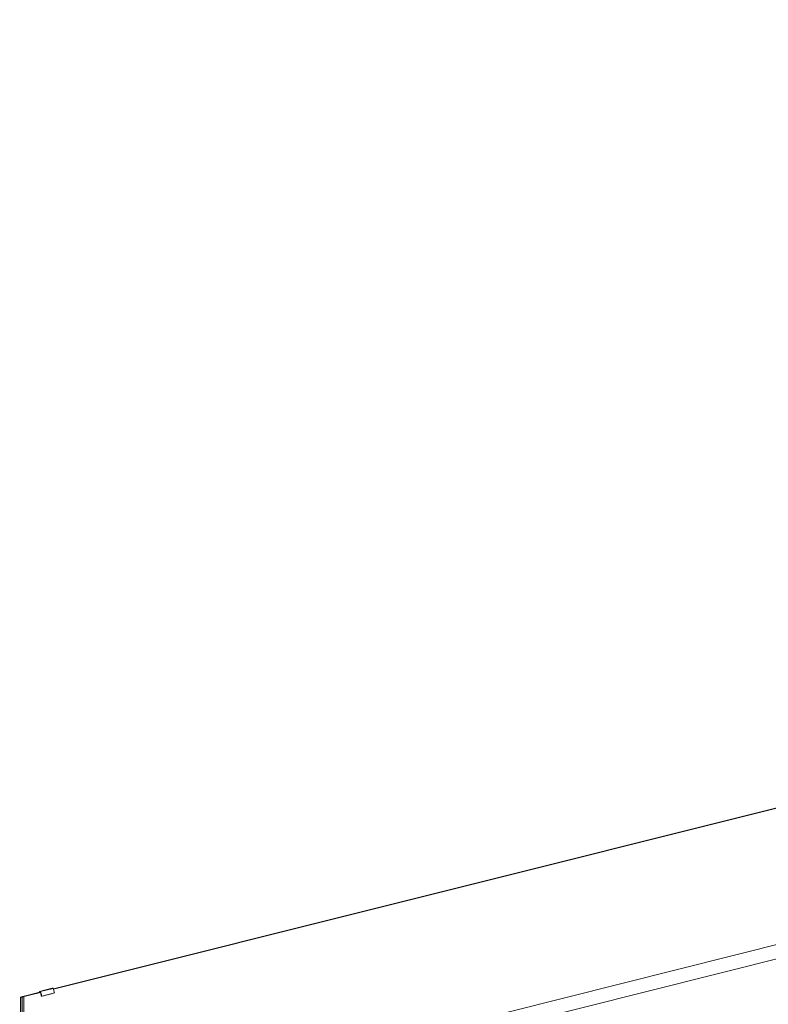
# Model space of a CAD drawing. Header units: millimetres. Extents: x 7522813 to 7573737, y -9734 to 10800.
# Tile 11 of 71: x 7524875 to 7528841, y 1161 to 6373. Entities that reach past the tile are written whole.
import ezdxf

# ---------------------------------------------------------------- set-up
doc = ezdxf.new("R2010")
doc.units = ezdxf.units.MM
doc.header["$MEASUREMENT"] = 0
doc.layers.add('Nowe_260-A Balustrady', color=7, linetype='Continuous')
doc.layers.add('Nowe_280-A Dachy Powłoki', color=7, linetype='Continuous')
doc.layers.add('Nowe_260-A Balustrady_Nr_pióra__11', color=7, linetype='Continuous', lineweight=13)
doc.layers.add('Nowe_260-A Balustrady_Nr_pióra__91', color=7, linetype='Continuous', lineweight=13)
doc.layers.add('Nowe_260-A Balustrady_Nr_pióra__81', color=7, linetype='Continuous', lineweight=13, true_color=0x6a6a6a)
doc.layers.add('Nowe_280-A Dachy Powłoki_Nr_pióra__61', color=7, linetype='Continuous', lineweight=13, true_color=0x6a6a6a)

# ---------------------------------------------------------------- blocks, each defined once
blk = doc.blocks.new('ElemPrzekroju_10', base_point=(6982742.1, 0))
at = {"layer": 'Nowe_260-A Balustrady_Nr_pióra__11', "color": 7, "linetype": 'Continuous', "lineweight": 13}
blk.add_line((7524874.6, 472.5), (7545705.1, 5688.5), dxfattribs=at)
blk = doc.blocks.new('ElemPrzekroju_17', base_point=(6982742.1, 0))
at = {"layer": 'Nowe_260-A Balustrady_Nr_pióra__81', "linetype": 'Continuous', "lineweight": 0, "true_color": 0x1a1a1a}
for points in [[(7524886.7, 1199.7), (7524889.9, 1199.7), (7524894.9, 1200.9), (7524891.6, 1200.9)], [(7524887.4, 1198.5), (7524879.3, 1198.5), (7524879.3, 475.7), (7524887.4, 475.7)], [(7524879.3, 398.5), (7524880.2, 398.5), (7524880.2, 399.7), (7524887.4, 401.5), (7524887.4, 419.9), (7524886.7, 419.9), (7524880.1, 447.2), (7524880.1, 419.9), (7524879.3, 419.9)]]:
    blk.add_hatch(color=250, dxfattribs=at).paths.add_polyline_path(points)
at = {"layer": 'Nowe_260-A Balustrady_Nr_pióra__11', "color": 7, "linetype": 'Continuous', "lineweight": 13}
for p, q in [((7524889.2, 1200.9), (7524879.3, 1198.5)), ((7524887.4, 1198.5), (7524897.3, 1200.9)), ((7524891.6, 1200.9), (7524889.2, 1200.9)), ((7524894.9, 1200.9), (7524891.6, 1200.9)), ((7524897.3, 1200.9), (7524894.9, 1200.9)), ((7524897.3, 478), (7524897.3, 1200.9)), ((7524879.3, 1198.5), (7524887.4, 1198.5)), ((7524879.3, 475.7), (7524879.3, 1198.5)), ((7524887.4, 401.5), (7524887.4, 1198.5)), ((7524897.3, 404), (7524897.3, 478)), ((7524879.3, 398.5), (7524879.3, 419.9)), ((7524879.3, 398.5), (7524880.2, 398.5))]:
    blk.add_line(p, q, dxfattribs=at)
blk = doc.blocks.new('ElemPrzekroju_18', base_point=(6982742.1, 0))
at = {"layer": 'Nowe_260-A Balustrady_Nr_pióra__81', "linetype": 'Continuous', "lineweight": 0, "true_color": 0x1a1a1a}
blk.add_hatch(color=250, dxfattribs=at).paths.add_polyline_path([(7524879.1, 399.5), (7524879.3, 399.5), (7524879.3, 399.5)])
at = {"layer": 'Nowe_260-A Balustrady_Nr_pióra__11', "color": 7, "linetype": 'Continuous', "lineweight": 13}
for p, q in [((7524879.1, 1199.5), (7524889, 1202)), ((7524879.1, 476.7), (7524879.1, 1199.5)), ((7524889, 1202), (7524891.3, 1202)), ((7524889, 1200.9), (7524889, 1202)), ((7524879.1, 475.7), (7524879.1, 476.7)), ((7524879.1, 399.5), (7524879.1, 420.9)), ((7524879.3, 399.5), (7524879.1, 399.5)), ((7524879.1, 399.5), (7524879.3, 399.5))]:
    blk.add_line(p, q, dxfattribs=at)
blk = doc.blocks.new('ElemPrzekroju_19', base_point=(6982742.1, 0))
at = {"layer": 'Nowe_260-A Balustrady_Nr_pióra__81', "linetype": 'Continuous', "lineweight": 0, "true_color": 0x1a1a1a}
for points in [[(7524977.9, 1222.5), (7524981.1, 1222.5), (7524985.7, 1223.7), (7524982.5, 1223.7)], [(7524980.5, 1228.5), (7524981.7, 1223.5), (7524982.5, 1223.7), (7524984.1, 1223.7), (7524985.7, 1223.7), (7524990.5, 1204.3), (7524991.3, 1204.3), (7524985.4, 1228.5)], [(7524981.1, 1222.5), (7524981, 1222.4), (7524986.9, 1198.1), (7525054, 1214.9), (7525057.4, 1220.8), (7524991.3, 1204.3), (7524990.5, 1204.3), (7524985.7, 1223.7)]]:
    blk.add_hatch(color=250, dxfattribs=at).paths.add_polyline_path(points)
at = {"layer": 'Nowe_260-A Balustrady_Nr_pióra__11', "color": 7, "linetype": 'Continuous', "lineweight": 13}
for p, q in [((7525053.4, 1241.4), (7545552.1, 6373.3)), ((7525053.6, 1240.7), (7545555.4, 6373.3)), ((7524886.7, 1199.7), (7524891.6, 1200.9)), ((7524886.7, 1199.7), (7524889.9, 1199.7)), ((7524889.9, 1199.7), (7524985.7, 1223.7)), ((7524891.6, 1200.9), (7524982.5, 1223.7))]:
    blk.add_line(p, q, dxfattribs=at)
at = {"layer": 'Nowe_260-A Balustrady_Nr_pióra__91', "color": 7, "linetype": 'Continuous', "lineweight": 13}
for p, q in [((7525047.6, 1245.3), (7524980.5, 1228.5)), ((7524980.5, 1228.5), (7524985.4, 1228.5)), ((7524981.7, 1223.5), (7524980.5, 1228.5)), ((7524985.7, 1223.7), (7524982.5, 1223.7)), ((7525052.4, 1245.3), (7524985.4, 1228.5)), ((7524985.4, 1228.5), (7524991.3, 1204.3)), ((7524990.5, 1204.3), (7524985.7, 1223.7)), ((7524991.3, 1204.3), (7524990.5, 1204.3)), ((7525058.4, 1221.1), (7524991.3, 1204.3)), ((7525047.6, 1245.3), (7525052.4, 1245.3)), ((7525052.4, 1245.3), (7525058.4, 1221.1))]:
    blk.add_line(p, q, dxfattribs=at)
blk = doc.blocks.new('ElemPrzekroju_26', base_point=(6982742.1, 0))
at = {"layer": 'Nowe_260-A Balustrady_Nr_pióra__81', "linetype": 'Continuous', "lineweight": 0, "true_color": 0x1a1a1a}
blk.add_hatch(color=250, dxfattribs=at).paths.add_polyline_path([(7524974.9, 1221.8), (7524981.7, 1223.5), (7524981.5, 1224.5), (7524976, 1223.1)])
at = {"layer": 'Nowe_260-A Balustrady_Nr_pióra__11', "color": 7, "linetype": 'Continuous', "lineweight": 13}
for p, q in [((7532533.9, 3114.2), (7525053.1, 1242.4)), ((7524981.5, 1224.5), (7524891.3, 1202))]:
    blk.add_line(p, q, dxfattribs=at)
at = {"layer": 'Nowe_260-A Balustrady_Nr_pióra__91', "color": 7, "linetype": 'Continuous', "lineweight": 13}
for p, q in [((7524980.3, 1229.6), (7525047.5, 1246.4)), ((7524980.6, 1228.6), (7524980.3, 1229.6)), ((7525047.5, 1246.4), (7525052.1, 1246.4)), ((7525047.7, 1245.3), (7525047.5, 1246.4)), ((7525052.1, 1246.4), (7525052.4, 1245.3))]:
    blk.add_line(p, q, dxfattribs=at)
blk = doc.blocks.new('ElemPrzekroju_77', base_point=(6982742.1, 0))
at = {"layer": 'Nowe_280-A Dachy Powłoki_Nr_pióra__61', "color": 251, "linetype": 'Continuous', "lineweight": 13, "true_color": 0x6a6a6a}
blk.add_line((7525090.8, 452.4), (7545724.4, 5610.8), dxfattribs=at)

msp = doc.modelspace()

# ---------------------------------------------------------------- block references
at = {"layer": 'Nowe_260-A Balustrady', "lineweight": 0}
for name in ['ElemPrzekroju_19', 'ElemPrzekroju_26', 'ElemPrzekroju_10', 'ElemPrzekroju_18', 'ElemPrzekroju_17']:
    msp.add_blockref(name, (6982742.1, 0), dxfattribs=at)
at = {"layer": 'Nowe_280-A Dachy Powłoki', "lineweight": 0}
msp.add_blockref('ElemPrzekroju_77', (6982742.1, 0), dxfattribs=at)

doc.saveas('drawing.dxf')
